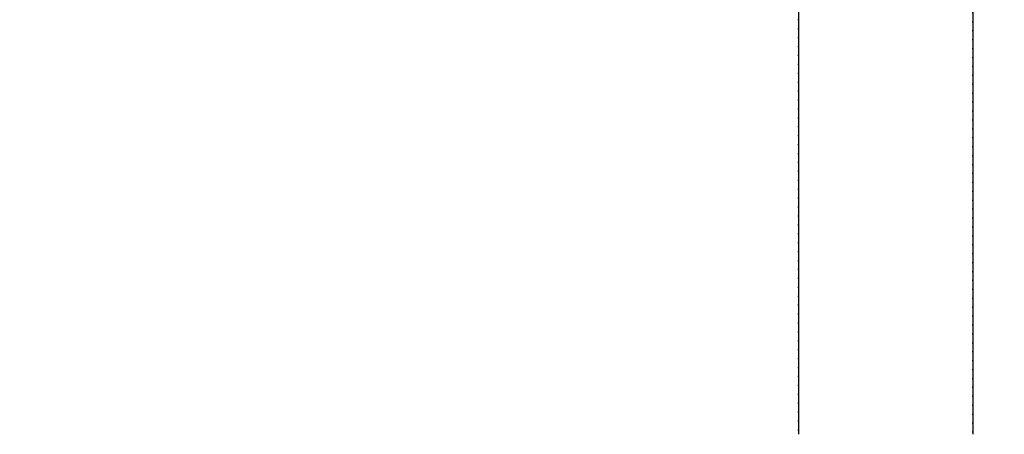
# Model space of a CAD drawing. Header units: metres. Extents: x 63115 to 703450, y -261936 to -53969.
# Tile 90 of 197: x 164914 to 166327, y -135179 to -134584. Entities that reach past the tile are written whole.
import ezdxf

# ---------------------------------------------------------------- set-up
doc = ezdxf.new("R2010")
doc.units = ezdxf.units.M
doc.linetypes.add('DASHDOT2', pattern=[12.7, 6.35, -3.175, 0, -3.175])
for name, color, linetype in [('_01-STRAMIENEN', 253, 'DASHDOT2'), ('_03-PROJECTION', 1, 'Continuous'), ('_07Brandveiligheid', 8, 'Continuous')]:
    doc.layers.add(name, color=color, linetype=linetype)
doc.layers.add('_01Hulplijnen', color=6, linetype='Continuous', plot=False)

# ---------------------------------------------------------------- blocks, each defined once
blk = doc.blocks.new('*U244')
at = {"layer": '_01-STRAMIENEN'}
for points in [[(5100, 5487.4), (5100, -4768.6)], [(5350, 5394.8), (5350, -4768.6)]]:
    blk.add_lwpolyline(points, dxfattribs=at)
at = {"layer": '_01Hulplijnen'}
for points in [[(5100, 5487.4), (5100, -4768.6)], [(5350, 5394.8), (5350, -4768.6)]]:
    blk.add_lwpolyline(points, dxfattribs=at)
blk = doc.blocks.new('*U198')
at = {"layer": '_01Hulplijnen'}
blk.add_lwpolyline([(5100, -766), (5100, -4752.8)], dxfattribs=at)

msp = doc.modelspace()

# ---------------------------------------------------------------- linework, layer by layer
at = {"layer": '_03-PROJECTION'}
msp.add_ellipse((160931.8, -130410.6), major_axis=(-6500, 0), ratio=0.638462, start_param=5.35272, end_param=10.194284, dxfattribs=at)

# ---------------------------------------------------------------- block references
for name in ['*U244', '*U198']:
    msp.add_blockref(name, (160931.8, -130410.6), dxfattribs=at)

# ---------------------------------------------------------------- texts
at = {"layer": '_07Brandveiligheid', "insert": (162387.3, -134839.8), "char_height": 300, "attachment_point": 1}
msp.add_mtext_dynamic_manual_height_columns('\\pi718.08;{\\fArial|b0|i0|c0|p34;\\H0.375x;polycarbonaat balustrade}', width=2466.128, gutter_width=1, heights=[0], dxfattribs=at)

doc.saveas('drawing.dxf')
